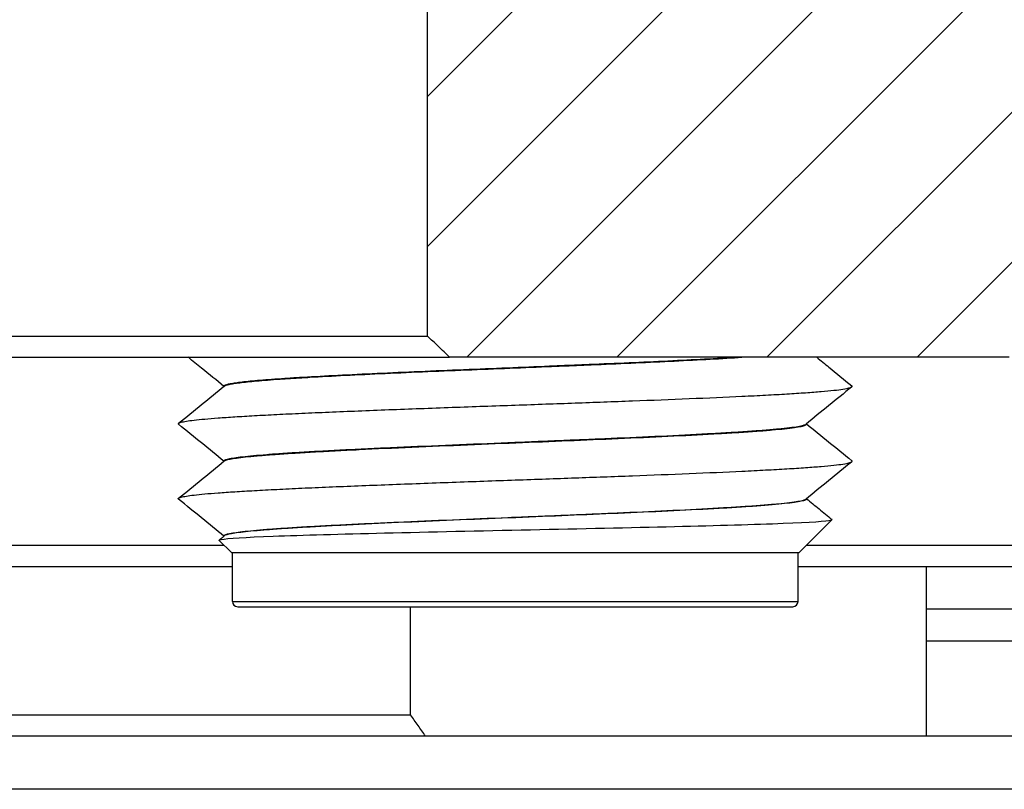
# Model space of a CAD drawing. Extents: x -1763 to 4575, y -3429 to 1051.
# Tile 122 of 193: x 3201 to 3210, y -2502 to -2495. Entities that reach past the tile are written whole.
import ezdxf

# ---------------------------------------------------------------- set-up
doc = ezdxf.new("R2010")
doc.units = 0
doc.linetypes.add('DASHED', pattern=[15, 7, -8])
doc.layers.get('0').update_dxf_attribs({"linetype": 'CONTINUOUS'})
doc.layers.add('1', color=7, linetype='CONTINUOUS')

# ---------------------------------------------------------------- blocks, each defined once
blk = doc.blocks.new('Z-STACK', base_point=(-660.9662, -2613.0821))
at = {"linetype": 'CONTINUOUS'}
h = blk.add_hatch(dxfattribs=at)
h.set_pattern_fill('USER', color=1, angle=-135, pattern_type=0)
h.set_pattern_definition([(-135, (0, 0), (0.70710678, -0.70710678), [])])
edge = h.paths.add_edge_path()
edge.add_line((3205.1625, -2494.4485), (3209.4962, -2494.4485))
edge.add_line((3209.4962, -2494.4485), (3209.7078, -2494.4485))
edge.add_line((3209.7078, -2494.4485), (3209.8342, -2494.4485))
edge.add_line((3209.8342, -2494.4485), (3210.3453, -2494.4485))
edge.add_line((3210.3453, -2494.4485), (3232.2022, -2494.4485))
edge.add_spline(control_points=[(3232.2022, -2494.4485), (3232.372, -2494.6151), (3232.7117, -2494.9485), (3233.0513, -2495.2818), (3233.2211, -2495.4485)], knot_values=[0, 0, 0, 0, 0.713839, 1.427679, 1.427679, 1.427679, 1.427679], degree=3, periodic=0)
edge.add_line((3233.2211, -2495.4485), (3233.2211, -2501.7685))
edge.add_line((3233.2211, -2501.7685), (3231.6925, -2501.7685))
edge.add_line((3231.6925, -2501.7685), (3231.3867, -2501.7685))
edge.add_spline(control_points=[(3231.3867, -2501.7685), (3231.3527, -2501.7352), (3231.2847, -2501.6685), (3231.2167, -2501.6018), (3231.1827, -2501.5685)], knot_values=[0, 0, 0, 0, 0.142814, 0.285629, 0.285629, 0.285629, 0.285629], degree=3, periodic=0)
edge.add_line((3231.1827, -2501.5685), (3231.1827, -2500.1685))
edge.add_line((3231.1827, -2500.1685), (3217.5707, -2500.1685))
edge.add_spline(control_points=[(3217.5707, -2500.1685), (3217.5364, -2500.1352), (3217.4679, -2500.0685), (3217.3994, -2500.0018), (3217.3651, -2499.9685)], knot_values=[0, 0, 0, 0, 0.143422, 0.286844, 0.286844, 0.286844, 0.286844], degree=3, periodic=0)
edge.add_line((3217.3651, -2499.9685), (3217.3651, -2498.1985))
edge.add_line((3217.3651, -2498.1985), (3215.8162, -2498.1985))
edge.add_line((3215.8162, -2498.1985), (3215.598, -2498.1985))
edge.add_spline(control_points=[(3215.598, -2498.1985), (3215.5576, -2498.1648), (3215.4766, -2498.0978), (3215.395, -2498.0315), (3215.3541, -2497.9985)], knot_values=[0, 0, 0, 0, 0.157716, 0.315429, 0.315429, 0.315429, 0.315429], degree=3, periodic=0)
edge.add_line((3215.3541, -2497.9985), (3215.3541, -2496.6985))
edge.add_line((3215.3541, -2496.6985), (3215.2289, -2496.6985))
edge.add_line((3215.2289, -2496.6985), (3215.1162, -2496.6985))
edge.add_line((3215.1162, -2496.6985), (3215.1047, -2496.6985))
edge.add_line((3215.1047, -2496.6985), (3214.2269, -2496.6985))
edge.add_line((3214.2269, -2496.6985), (3214.2269, -2495.1985))
edge.add_line((3214.2269, -2495.1985), (3211.8054, -2495.1985))
edge.add_line((3211.8054, -2495.1985), (3211.8054, -2496.6985))
edge.add_line((3211.8054, -2496.6985), (3210.9162, -2496.6985))
edge.add_line((3210.9162, -2496.6985), (3210.8035, -2496.6985))
edge.add_line((3210.8035, -2496.6985), (3210.6782, -2496.6985))
edge.add_line((3210.6782, -2496.6985), (3210.6782, -2497.9985))
edge.add_spline(control_points=[(3210.6782, -2497.9985), (3210.6373, -2498.0315), (3210.5558, -2498.0978), (3210.4747, -2498.1648), (3210.4343, -2498.1985)], knot_values=[0, 0, 0, 0, 0.157713, 0.315429, 0.315429, 0.315429, 0.315429], degree=3, periodic=0)
edge.add_line((3210.4343, -2498.1985), (3210.2162, -2498.1985))
edge.add_line((3210.2162, -2498.1985), (3210.1453, -2498.1985))
edge.add_line((3210.1453, -2498.1985), (3209.9162, -2498.1985))
edge.add_line((3209.9162, -2498.1985), (3208.3453, -2498.1985))
edge.add_line((3208.3453, -2498.1985), (3207.729, -2498.1985))
edge.add_line((3207.729, -2498.1985), (3207.0172, -2498.1985))
edge.add_line((3207.0172, -2498.1985), (3206.7575, -2498.1985))
edge.add_line((3206.7575, -2498.1985), (3206.3453, -2498.1985))
edge.add_line((3206.3453, -2498.1985), (3205.2172, -2498.1985))
edge.add_line((3205.2172, -2498.1985), (3205.1625, -2498.1985))
edge.add_spline(control_points=[(3205.1625, -2498.1985), (3205.1278, -2498.1652), (3205.0584, -2498.0985), (3204.989, -2498.0318), (3204.9543, -2497.9985)], knot_values=[0, 0, 0, 0, 0.144383, 0.288766, 0.288766, 0.288766, 0.288766], degree=3, periodic=0)
edge.add_line((3204.9543, -2497.9985), (3204.9543, -2494.6485))
edge.add_spline(control_points=[(3204.9543, -2494.6485), (3204.989, -2494.6152), (3205.0584, -2494.5485), (3205.1278, -2494.4818), (3205.1625, -2494.4485)], knot_values=[0, 0, 0, 0, 0.144383, 0.288766, 0.288766, 0.288766, 0.288766], degree=3, periodic=0)
at = {"color": 7, "linetype": 'CONTINUOUS'}
for p, q in [((3204.9543, -2497.9985), (3204.9543, -2494.6485)), ((3193.0911, -2497.9985), (3204.9543, -2497.9985)), ((3195.804, -2498.1985), (3201.4172, -2498.1985)), ((3201.4172, -2498.1985), (3203.2172, -2498.1985)), ((3203.2172, -2498.1985), (3203.5446, -2498.1985)), ((3203.5446, -2498.1985), (3203.6294, -2498.1985)), ((3203.6294, -2498.1985), (3203.7313, -2498.1985)), ((3203.7313, -2498.1985), (3204.5453, -2498.1985)), ((3204.5453, -2498.1985), (3205.1625, -2498.1985)), ((3205.2172, -2498.1985), (3205.1625, -2498.1985)), ((3206.3453, -2498.1985), (3205.2172, -2498.1985)), ((3206.7575, -2498.1985), (3206.3453, -2498.1985)), ((3207.0172, -2498.1985), (3206.7575, -2498.1985)), ((3207.729, -2498.1985), (3207.0172, -2498.1985)), ((3208.3453, -2498.1985), (3207.729, -2498.1985)), ((3209.9162, -2498.1985), (3208.3453, -2498.1985)), ((3210.1453, -2498.1985), (3209.9162, -2498.1985)), ((3210.2162, -2498.1985), (3210.1453, -2498.1985)), ((3210.4343, -2498.1985), (3210.2162, -2498.1985)), ((3203.0368, -2498.47), (3203.0368, -2498.4723)), ((3208.5257, -2498.8256), (3208.5257, -2498.8279)), ((3203.0368, -2499.1756), (3203.0368, -2499.1778)), ((3208.5257, -2499.5312), (3208.5257, -2499.5334)), ((3208.4563, -2500.0385), (3208.7659, -2499.7288)), ((3203.0368, -2499.8811), (3203.0368, -2499.8834)), ((3195.804, -2499.9685), (3203.0363, -2499.9685)), ((3203.1063, -2500.0385), (3202.9911, -2499.9234)), ((3208.5263, -2499.9685), (3217.3651, -2499.9685)), ((3203.1063, -2500.0385), (3203.1163, -2500.0385)), ((3203.1163, -2500.0385), (3208.4463, -2500.0385)), ((3203.1163, -2500.4985), (3203.1163, -2500.0385)), ((3208.4463, -2500.0385), (3208.4563, -2500.0385)), ((3208.4463, -2500.4985), (3208.4463, -2500.0385)), ((3196.004, -2500.1685), (3203.1163, -2500.1685)), ((3208.4463, -2500.1685), (3211.1591, -2500.1685)), ((3209.6544, -2500.1685), (3209.6544, -2501.7685)), ((3203.1663, -2500.5485), (3206.6756, -2500.5485)), ((3204.7951, -2501.5685), (3204.7951, -2500.5485)), ((3206.6756, -2500.5485), (3208.3963, -2500.5485)), ((3152.3113, -2501.5685), (3204.7951, -2501.5685)), ((3204.9367, -2501.7685), (3201.0068, -2501.7685)), ((3205.5083, -2501.7685), (3204.9367, -2501.7685)), ((3205.998, -2501.7685), (3205.5083, -2501.7685)), ((3209.6544, -2501.7685), (3205.998, -2501.7685)), ((3209.8948, -2501.7685), (3209.6544, -2501.7685)), ((3211.3007, -2501.7685), (3209.8948, -2501.7685))]:
    blk.add_line(p, q, dxfattribs=at)
at = {"color": 7, "linetype": 'DASHED'}
for p, q in [((3201.4172, -2498.1985), (3203.2172, -2498.1985)), ((3203.2172, -2498.1985), (3203.5446, -2498.1985)), ((3203.2172, -2498.1985), (3203.5446, -2498.1985)), ((3203.5446, -2498.1985), (3203.6294, -2498.1985)), ((3203.5446, -2498.1985), (3203.6294, -2498.1985)), ((3203.6294, -2498.1985), (3203.7313, -2498.1985)), ((3203.6294, -2498.1985), (3203.7313, -2498.1985)), ((3203.7313, -2498.1985), (3204.5453, -2498.1985)), ((3203.7313, -2498.1985), (3204.5453, -2498.1985)), ((3204.5453, -2498.1985), (3205.1625, -2498.1985)), ((3204.5453, -2498.1985), (3205.1625, -2498.1985)), ((3204.5453, -2498.1985), (3205.1625, -2498.1985)), ((3205.2172, -2498.1985), (3205.1625, -2498.1985)), ((3205.2172, -2498.1985), (3205.1625, -2498.1985)), ((3205.2172, -2498.1985), (3205.1625, -2498.1985)), ((3206.3453, -2498.1985), (3205.2172, -2498.1985)), ((3206.3453, -2498.1985), (3205.2172, -2498.1985)), ((3206.7575, -2498.1985), (3206.3453, -2498.1985)), ((3206.7575, -2498.1985), (3206.3453, -2498.1985)), ((3206.7575, -2498.1985), (3206.3453, -2498.1985)), ((3207.0172, -2498.1985), (3206.7575, -2498.1985)), ((3207.0172, -2498.1985), (3206.7575, -2498.1985)), ((3207.0172, -2498.1985), (3206.7575, -2498.1985)), ((3207.729, -2498.1985), (3207.0172, -2498.1985)), ((3207.729, -2498.1985), (3207.0172, -2498.1985)), ((3208.3453, -2498.1985), (3207.729, -2498.1985)), ((3208.3453, -2498.1985), (3207.729, -2498.1985)), ((3209.9162, -2498.1985), (3208.3453, -2498.1985)), ((3210.1453, -2498.1985), (3209.9162, -2498.1985)), ((3210.4343, -2498.1985), (3210.2162, -2498.1985)), ((3205.998, -2501.7685), (3204.9367, -2501.7685)), ((3209.6544, -2501.7685), (3205.998, -2501.7685))]:
    blk.add_line(p, q, dxfattribs=at)
at = {"color": 1, "linetype": 'CONTINUOUS'}
for p, q in [((3203.1163, -2500.4985), (3206.6927, -2500.4985)), ((3206.6927, -2500.4985), (3208.4463, -2500.4985))]:
    blk.add_line(p, q, dxfattribs=at)
at = {"color": 4, "linetype": 'CONTINUOUS'}
for p, q in [((3209.6544, -2500.5685), (3211.1591, -2500.5685)), ((3209.6544, -2500.8685), (3211.1591, -2500.8685))]:
    blk.add_line(p, q, dxfattribs=at)
at = {"color": 5, "linetype": 'DASHED'}
blk.add_line((3204.9367, -2501.7685), (3201.0068, -2501.7685), dxfattribs=at)
at = {"color": 5, "linetype": 'CONTINUOUS'}
blk.add_line((3231.1827, -2502.2685), (3148.3113, -2502.2685), dxfattribs=at)
at = {"color": 7, "linetype": 'CONTINUOUS'}
for centre, start, end in [((3203.1663, -2500.4985), 180, -90), ((3208.3963, -2500.4985), -90, 0)]:
    blk.add_arc(centre, 0.05, start, end, dxfattribs=at)
for points, knots in [([(3205.1625, -2498.1985), (3205.128, -2498.1653), (3205.0933, -2498.132), (3205.0584, -2498.0985), (3205.0236, -2498.065), (3204.9888, -2498.0317), (3204.9543, -2497.9985)], [0, 0, 0, 0, 0.144383, 0.144383, 0.144383, 0.2887661, 0.2887661, 0.2887661, 0.2887661]), ([(3203.0364, -2498.4726), (3202.9685, -2498.4172), (3202.898, -2498.3598), (3202.8248, -2498.3001), (3202.784, -2498.267), (3202.7424, -2498.2331), (3202.6999, -2498.1985)], [0.0050987, 0.0050987, 0.0050987, 0.0050987, 0.2779216, 0.2779216, 0.2779216, 0.4412665, 0.4412665, 0.4412665, 0.4412665]), ([(3203.0368, -2498.47), (3203.0368, -2498.469), (3203.0371, -2498.4681), (3203.0377, -2498.4671), (3203.0388, -2498.4654), (3203.0408, -2498.4638), (3203.0436, -2498.4621), (3203.0484, -2498.4593), (3203.0556, -2498.4566), (3203.065, -2498.4539), (3203.0696, -2498.4526), (3203.0747, -2498.4513), (3203.0803, -2498.45), (3203.0859, -2498.4487), (3203.0919, -2498.4474), (3203.0986, -2498.4461), (3203.112, -2498.4435), (3203.1277, -2498.4409), (3203.1458, -2498.4383), (3203.164, -2498.4356), (3203.1845, -2498.4329), (3203.2077, -2498.4302), (3203.2308, -2498.4274), (3203.2565, -2498.4247), (3203.2848, -2498.4219), (3203.3131, -2498.4191), (3203.344, -2498.4163), (3203.3776, -2498.4135), (3203.4111, -2498.4106), (3203.4473, -2498.4077), (3203.486, -2498.4049), (3203.5247, -2498.402), (3203.5661, -2498.3991), (3203.6099, -2498.3961), (3203.6537, -2498.3932), (3203.7001, -2498.3902), (3203.7488, -2498.3873), (3203.8461, -2498.3813), (3203.953, -2498.3754), (3204.0677, -2498.3693), (3204.1824, -2498.3633), (3204.3048, -2498.3573), (3204.4327, -2498.3513), (3204.5606, -2498.3453), (3204.6939, -2498.3393), (3204.8298, -2498.3334), (3204.9658, -2498.3274), (3205.1044, -2498.3216), (3205.243, -2498.3158), (3205.3817, -2498.31), (3205.5202, -2498.3043), (3205.6564, -2498.2987), (3205.7925, -2498.2932), (3205.9262, -2498.2877), (3206.0556, -2498.2824), (3206.1203, -2498.2797), (3206.184, -2498.2771), (3206.2464, -2498.2745), (3206.3087, -2498.2719), (3206.3698, -2498.2694), (3206.4322, -2498.2667), (3206.5564, -2498.2615), (3206.682, -2498.2561), (3206.8067, -2498.2506), (3206.9314, -2498.2451), (3207.0552, -2498.2395), (3207.1757, -2498.2338), (3207.2962, -2498.2281), (3207.4134, -2498.2222), (3207.5246, -2498.2163), (3207.6358, -2498.2104), (3207.7411, -2498.2045), (3207.838, -2498.1985)], [0, 0, 0, 0, 0.003082, 0.003082, 0.003082, 0.010914, 0.010914, 0.010914, 0.03388, 0.03388, 0.03388, 0.049642, 0.049642, 0.049642, 0.068397, 0.068397, 0.068397, 0.116242, 0.116242, 0.116242, 0.17865, 0.17865, 0.17865, 0.256234, 0.256234, 0.256234, 0.34936, 0.34936, 0.34936, 0.458126, 0.458126, 0.458126, 0.582335, 0.582335, 0.582335, 0.721475, 0.721475, 0.721475, 1.040939, 1.040939, 1.040939, 1.406385, 1.406385, 1.406385, 1.803891, 1.803891, 1.803891, 2.217482, 2.217482, 2.217482, 2.631168, 2.631168, 2.631168, 3.030773, 3.030773, 3.030773, 3.221682, 3.221682, 3.221682, 3.407618, 3.407618, 3.407618, 3.782488, 3.782488, 3.782488, 4.151914, 4.151914, 4.151914, 4.501215, 4.501215, 4.501215, 4.815149, 4.815149, 4.815149, 4.815149]), ([(3203.0403, -2498.4695), (3203.0469, -2498.4641), (3203.0628, -2498.4588), (3203.0866, -2498.4537), (3203.0984, -2498.4511), (3203.1125, -2498.4485), (3203.129, -2498.4459), (3203.1455, -2498.4433), (3203.1644, -2498.4406), (3203.1858, -2498.4379), (3203.2072, -2498.4352), (3203.2312, -2498.4325), (3203.2576, -2498.4297), (3203.2841, -2498.427), (3203.3132, -2498.4242), (3203.3448, -2498.4214), (3203.3765, -2498.4186), (3203.4108, -2498.4157), (3203.4476, -2498.4129), (3203.4844, -2498.41), (3203.5239, -2498.4071), (3203.5658, -2498.4042), (3203.6078, -2498.4013), (3203.6522, -2498.3984), (3203.6991, -2498.3954), (3203.7459, -2498.3925), (3203.7952, -2498.3895), (3203.8467, -2498.3866), (3203.9497, -2498.3806), (3204.0616, -2498.3746), (3204.1805, -2498.3686), (3204.2995, -2498.3626), (3204.4255, -2498.3566), (3204.556, -2498.3507), (3204.6865, -2498.3447), (3204.8215, -2498.3388), (3204.9584, -2498.3329), (3205.0952, -2498.327), (3205.2338, -2498.3212), (3205.3717, -2498.3155), (3205.5095, -2498.3098), (3205.6465, -2498.3042), (3205.7805, -2498.2987), (3205.9144, -2498.2933), (3206.0454, -2498.2879), (3206.1716, -2498.2827), (3206.2349, -2498.2801), (3206.2962, -2498.2775), (3206.3577, -2498.2749), (3206.4193, -2498.2724), (3206.4813, -2498.2697), (3206.5435, -2498.2671), (3206.6678, -2498.2618), (3206.7929, -2498.2564), (3206.9164, -2498.2508), (3207.0398, -2498.2453), (3207.1618, -2498.2396), (3207.2797, -2498.2339), (3207.3975, -2498.2281), (3207.5113, -2498.2222), (3207.6185, -2498.2163), (3207.7258, -2498.2104), (3207.8263, -2498.2045), (3207.9181, -2498.1985)], [0, 0, 0, 0, 0.049377, 0.049377, 0.049377, 0.092552, 0.092552, 0.092552, 0.149932, 0.149932, 0.149932, 0.222197, 0.222197, 0.222197, 0.309791, 0.309791, 0.309791, 0.412904, 0.412904, 0.412904, 0.531439, 0.531439, 0.531439, 0.664998, 0.664998, 0.664998, 0.812872, 0.812872, 0.812872, 1.14721, 1.14721, 1.14721, 1.523076, 1.523076, 1.523076, 1.925849, 1.925849, 1.925849, 2.339518, 2.339518, 2.339518, 2.748661, 2.748661, 2.748661, 3.1401, 3.1401, 3.1401, 3.326359, 3.326359, 3.326359, 3.512322, 3.512322, 3.512322, 3.885556, 3.885556, 3.885556, 4.249263, 4.249263, 4.249263, 4.588595, 4.588595, 4.588595, 4.888663, 4.888663, 4.888663, 4.888663]), ([(3208.6227, -2498.1985), (3208.6603, -2498.2291), (3208.6986, -2498.2603), (3208.7378, -2498.2922), (3208.8071, -2498.3486), (3208.8789, -2498.4071), (3208.9533, -2498.4677)], [0.1321713, 0.1321713, 0.1321713, 0.1321713, 0.2779218, 0.2779218, 0.2779218, 0.5558437, 0.5558437, 0.5558437, 0.5558437]), ([(3202.6093, -2498.8205), (3202.6836, -2498.7599), (3202.7554, -2498.7014), (3202.8248, -2498.645), (3202.8993, -2498.5842), (3202.9711, -2498.5258), (3203.0403, -2498.4695)], [0, 0, 0, 0, 0.2779218, 0.2779218, 0.2779218, 0.5558437, 0.5558437, 0.5558437, 0.5558437]), ([(3202.6093, -2498.8205), (3202.6134, -2498.8171), (3202.6219, -2498.8137), (3202.6342, -2498.8104), (3202.6404, -2498.8088), (3202.6475, -2498.8071), (3202.6555, -2498.8055), (3202.6635, -2498.8039), (3202.6724, -2498.8023), (3202.6824, -2498.8007), (3202.7024, -2498.7974), (3202.7267, -2498.7941), (3202.7554, -2498.7908), (3202.7842, -2498.7874), (3202.8175, -2498.784), (3202.8555, -2498.7805), (3202.8935, -2498.7771), (3202.9361, -2498.7736), (3202.9836, -2498.77), (3203.031, -2498.7665), (3203.0832, -2498.7629), (3203.14, -2498.7593), (3203.1969, -2498.7556), (3203.2585, -2498.752), (3203.3245, -2498.7483), (3203.3905, -2498.7446), (3203.4609, -2498.7409), (3203.5355, -2498.7372), (3203.6101, -2498.7334), (3203.6887, -2498.7297), (3203.7709, -2498.7259), (3203.8531, -2498.7222), (3203.9389, -2498.7184), (3204.0277, -2498.7146), (3204.2051, -2498.7071), (3204.3945, -2498.6996), (3204.5897, -2498.6921), (3204.7849, -2498.6847), (3204.9859, -2498.6773), (3205.1865, -2498.6701), (3205.3872, -2498.6629), (3205.5875, -2498.6558), (3205.7822, -2498.6489), (3205.8795, -2498.6455), (3205.9755, -2498.6421), (3206.0696, -2498.6387), (3206.1636, -2498.6354), (3206.2558, -2498.6321), (3206.3457, -2498.6289), (3206.524, -2498.6225), (3206.7053, -2498.6158), (3206.8863, -2498.609), (3207.0672, -2498.6022), (3207.2474, -2498.5952), (3207.4212, -2498.588), (3207.595, -2498.5808), (3207.7625, -2498.5735), (3207.9177, -2498.5661), (3207.9954, -2498.5623), (3208.0699, -2498.5586), (3208.1408, -2498.5549), (3208.2117, -2498.5511), (3208.2789, -2498.5474), (3208.3418, -2498.5436), (3208.4047, -2498.5398), (3208.4634, -2498.5361), (3208.5173, -2498.5323), (3208.5713, -2498.5285), (3208.6205, -2498.5248), (3208.6648, -2498.521), (3208.7091, -2498.5173), (3208.7483, -2498.5136), (3208.7825, -2498.5099), (3208.8166, -2498.5062), (3208.8456, -2498.5025), (3208.8696, -2498.4989), (3208.8935, -2498.4952), (3208.9123, -2498.4916), (3208.9262, -2498.488), (3208.94, -2498.4844), (3208.949, -2498.4809), (3208.9533, -2498.4774)], [0, 0, 0, 0, 0.027092, 0.027092, 0.027092, 0.04895, 0.04895, 0.04895, 0.076308, 0.076308, 0.076308, 0.150007, 0.150007, 0.150007, 0.250559, 0.250559, 0.250559, 0.379073, 0.379073, 0.379073, 0.535928, 0.535928, 0.535928, 0.720682, 0.720682, 0.720682, 0.932008, 0.932008, 0.932008, 1.167693, 1.167693, 1.167693, 1.424693, 1.424693, 1.424693, 1.987134, 1.987134, 1.987134, 2.584417, 2.584417, 2.584417, 3.180439, 3.180439, 3.180439, 3.468002, 3.468002, 3.468002, 3.744344, 3.744344, 3.744344, 4.285305, 4.285305, 4.285305, 4.820604, 4.820604, 4.820604, 5.317601, 5.317601, 5.317601, 5.540965, 5.540965, 5.540965, 5.742259, 5.742259, 5.742259, 5.918151, 5.918151, 5.918151, 6.066055, 6.066055, 6.066055, 6.184269, 6.184269, 6.184269, 6.272058, 6.272058, 6.272058, 6.329717, 6.329717, 6.329717, 6.359034, 6.359034, 6.359034, 6.359034]), ([(3208.9533, -2498.4774), (3208.8789, -2498.538), (3208.8071, -2498.5964), (3208.7378, -2498.6529), (3208.6632, -2498.7136), (3208.5914, -2498.7721), (3208.5223, -2498.8284)], [0, 0, 0, 0, 0.2779216, 0.2779216, 0.2779216, 0.5558432, 0.5558432, 0.5558432, 0.5558432]), ([(3208.9533, -2498.4774), (3208.9543, -2498.4766), (3208.955, -2498.4758), (3208.9555, -2498.475), (3208.956, -2498.4741), (3208.9563, -2498.4733), (3208.9563, -2498.4725), (3208.9563, -2498.4717), (3208.956, -2498.4709), (3208.9555, -2498.4701), (3208.955, -2498.4693), (3208.9542, -2498.4685), (3208.9533, -2498.4677)], [0, 0, 0, 0, 0.00336015, 0.00336015, 0.00336015, 0.00594839, 0.00594839, 0.00594839, 0.00852916, 0.00852916, 0.00852916, 0.01183277, 0.01183277, 0.01183277, 0.01183277]), ([(3202.6093, -2498.8302), (3202.6082, -2498.8294), (3202.6075, -2498.8286), (3202.607, -2498.8277), (3202.6065, -2498.8269), (3202.6063, -2498.8261), (3202.6063, -2498.8253), (3202.6063, -2498.8245), (3202.6065, -2498.8237), (3202.607, -2498.8229), (3202.6075, -2498.8221), (3202.6083, -2498.8213), (3202.6093, -2498.8205)], [0, 0, 0, 0, 0.00336015, 0.00336015, 0.00336015, 0.00594839, 0.00594839, 0.00594839, 0.00852916, 0.00852916, 0.00852916, 0.01183277, 0.01183277, 0.01183277, 0.01183277]), ([(3203.0364, -2499.1781), (3202.9685, -2499.1227), (3202.898, -2499.0653), (3202.8248, -2499.0057), (3202.7554, -2498.9492), (3202.6836, -2498.8908), (3202.6093, -2498.8302)], [0.0050987, 0.0050987, 0.0050987, 0.0050987, 0.2779216, 0.2779216, 0.2779216, 0.5558432, 0.5558432, 0.5558432, 0.5558432]), ([(3203.0368, -2499.1756), (3203.0368, -2499.1741), (3203.0375, -2499.1726), (3203.039, -2499.1711), (3203.0409, -2499.1691), (3203.0442, -2499.1671), (3203.0486, -2499.1651), (3203.0562, -2499.1618), (3203.0673, -2499.1585), (3203.0814, -2499.1553), (3203.0957, -2499.152), (3203.1135, -2499.1487), (3203.1353, -2499.1454), (3203.1571, -2499.142), (3203.1827, -2499.1386), (3203.2125, -2499.1352), (3203.2423, -2499.1317), (3203.2762, -2499.1282), (3203.3143, -2499.1246), (3203.3524, -2499.1211), (3203.3946, -2499.1175), (3203.4411, -2499.1138), (3203.4876, -2499.1102), (3203.5383, -2499.1065), (3203.593, -2499.1028), (3203.6477, -2499.0991), (3203.7065, -2499.0954), (3203.769, -2499.0916), (3203.8316, -2499.0878), (3203.8979, -2499.0841), (3203.9675, -2499.0803), (3204.0371, -2499.0765), (3204.1101, -2499.0726), (3204.1859, -2499.0688), (3204.2617, -2499.065), (3204.3403, -2499.0612), (3204.4212, -2499.0574), (3204.502, -2499.0536), (3204.585, -2499.0498), (3204.6695, -2499.046), (3204.8386, -2499.0384), (3205.0137, -2499.0309), (3205.1893, -2499.0236), (3205.3649, -2499.0162), (3205.5409, -2499.009), (3205.7126, -2499.002), (3205.7984, -2498.9985), (3205.8831, -2498.995), (3205.9663, -2498.9916), (3206.0495, -2498.9882), (3206.1311, -2498.9848), (3206.2108, -2498.9815), (3206.2904, -2498.9782), (3206.3675, -2498.975), (3206.4466, -2498.9717), (3206.5254, -2498.9684), (3206.6047, -2498.965), (3206.6839, -2498.9615), (3206.8424, -2498.9547), (3207.0007, -2498.9476), (3207.1539, -2498.9404), (3207.3071, -2498.9331), (3207.4552, -2498.9257), (3207.5928, -2498.9182), (3207.6617, -2498.9145), (3207.7279, -2498.9107), (3207.791, -2498.9069), (3207.8541, -2498.9031), (3207.914, -2498.8993), (3207.9701, -2498.8955), (3208.0263, -2498.8917), (3208.0787, -2498.8879), (3208.1271, -2498.8841), (3208.1754, -2498.8803), (3208.2196, -2498.8765), (3208.2594, -2498.8727), (3208.2993, -2498.8689), (3208.3347, -2498.8651), (3208.3655, -2498.8613), (3208.3964, -2498.8576), (3208.4228, -2498.8539), (3208.4446, -2498.8502), (3208.4664, -2498.8465), (3208.4837, -2498.8428), (3208.4965, -2498.8392), (3208.5094, -2498.8356), (3208.5179, -2498.832), (3208.5223, -2498.8284)], [0, 0, 0, 0, 0.005092, 0.005092, 0.005092, 0.016519, 0.016519, 0.016519, 0.050837, 0.050837, 0.050837, 0.105621, 0.105621, 0.105621, 0.183508, 0.183508, 0.183508, 0.285798, 0.285798, 0.285798, 0.413129, 0.413129, 0.413129, 0.565418, 0.565418, 0.565418, 0.741796, 0.741796, 0.741796, 0.940578, 0.940578, 0.940578, 1.159301, 1.159301, 1.159301, 1.394811, 1.394811, 1.394811, 1.643422, 1.643422, 1.643422, 2.163667, 2.163667, 2.163667, 2.687408, 2.687408, 2.687408, 2.941358, 2.941358, 2.941358, 3.186014, 3.186014, 3.186014, 3.422098, 3.422098, 3.422098, 3.659615, 3.659615, 3.659615, 4.130037, 4.130037, 4.130037, 4.569559, 4.569559, 4.569559, 4.768052, 4.768052, 4.768052, 4.947524, 4.947524, 4.947524, 5.104896, 5.104896, 5.104896, 5.23775, 5.23775, 5.23775, 5.344463, 5.344463, 5.344463, 5.424287, 5.424287, 5.424287, 5.477434, 5.477434, 5.477434, 5.505501, 5.505501, 5.505501, 5.505501]), ([(3203.0403, -2499.175), (3203.0445, -2499.1716), (3203.0524, -2499.1682), (3203.0638, -2499.1649), (3203.0695, -2499.1632), (3203.076, -2499.1616), (3203.0833, -2499.1599), (3203.0906, -2499.1583), (3203.0988, -2499.1567), (3203.1079, -2499.155), (3203.1262, -2499.1517), (3203.1482, -2499.1484), (3203.1743, -2499.145), (3203.2003, -2499.1415), (3203.2304, -2499.1381), (3203.2646, -2499.1346), (3203.2989, -2499.1311), (3203.3373, -2499.1275), (3203.38, -2499.1239), (3203.4226, -2499.1203), (3203.4695, -2499.1166), (3203.5204, -2499.113), (3203.5714, -2499.1093), (3203.6265, -2499.1056), (3203.6855, -2499.1018), (3203.7445, -2499.0981), (3203.8074, -2499.0943), (3203.8739, -2499.0905), (3203.9404, -2499.0868), (3204.0104, -2499.083), (3204.0835, -2499.0792), (3204.1566, -2499.0754), (3204.2327, -2499.0715), (3204.3114, -2499.0677), (3204.4687, -2499.0601), (3204.636, -2499.0525), (3204.8078, -2499.045), (3204.9797, -2499.0374), (3205.1561, -2499.03), (3205.3316, -2499.0227), (3205.5071, -2499.0155), (3205.6815, -2499.0083), (3205.8505, -2499.0014), (3206.0196, -2498.9945), (3206.1828, -2498.9878), (3206.338, -2498.9813), (3206.4945, -2498.9748), (3206.6538, -2498.968), (3206.8118, -2498.961), (3206.9697, -2498.9541), (3207.1263, -2498.9469), (3207.2763, -2498.9396), (3207.4263, -2498.9323), (3207.5698, -2498.9248), (3207.7015, -2498.9172), (3207.7674, -2498.9135), (3207.8304, -2498.9097), (3207.8898, -2498.9059), (3207.9493, -2498.9021), (3208.0053, -2498.8983), (3208.0573, -2498.8944), (3208.1094, -2498.8906), (3208.1575, -2498.8868), (3208.2013, -2498.883), (3208.2451, -2498.8792), (3208.2847, -2498.8754), (3208.3197, -2498.8717), (3208.3547, -2498.8679), (3208.3853, -2498.8641), (3208.4113, -2498.8604), (3208.4373, -2498.8567), (3208.4588, -2498.853), (3208.4758, -2498.8493), (3208.4924, -2498.8457), (3208.5047, -2498.8422), (3208.513, -2498.8387), (3208.5179, -2498.8366), (3208.5213, -2498.8346), (3208.5234, -2498.8325), (3208.525, -2498.8309), (3208.5257, -2498.8294), (3208.5257, -2498.8279)], [0, 0, 0, 0, 0.025816, 0.025816, 0.025816, 0.045952, 0.045952, 0.045952, 0.071023, 0.071023, 0.071023, 0.138132, 0.138132, 0.138132, 0.229125, 0.229125, 0.229125, 0.344939, 0.344939, 0.344939, 0.48583, 0.48583, 0.48583, 0.651295, 0.651295, 0.651295, 0.840024, 0.840024, 0.840024, 1.049904, 1.049904, 1.049904, 1.278085, 1.278085, 1.278085, 1.775066, 1.775066, 1.775066, 2.299268, 2.299268, 2.299268, 2.818625, 2.818625, 2.818625, 3.306574, 3.306574, 3.306574, 3.78079, 3.78079, 3.78079, 4.245796, 4.245796, 4.245796, 4.671597, 4.671597, 4.671597, 4.860234, 4.860234, 4.860234, 5.028134, 5.028134, 5.028134, 5.172558, 5.172558, 5.172558, 5.2915, 5.2915, 5.2915, 5.3838, 5.3838, 5.3838, 5.449213, 5.449213, 5.449213, 5.48798, 5.48798, 5.48798, 5.500168, 5.500168, 5.500168, 5.505491, 5.505491, 5.505491, 5.505491]), ([(3208.5261, -2498.8253), (3208.594, -2498.8807), (3208.6646, -2498.9381), (3208.7378, -2498.9977), (3208.8071, -2499.0542), (3208.8789, -2499.1127), (3208.9533, -2499.1732)], [0.0051005, 0.0051005, 0.0051005, 0.0051005, 0.2779218, 0.2779218, 0.2779218, 0.5558437, 0.5558437, 0.5558437, 0.5558437]), ([(3202.6093, -2499.526), (3202.6836, -2499.4654), (3202.7554, -2499.407), (3202.8248, -2499.3505), (3202.8993, -2499.2898), (3202.9711, -2499.2313), (3203.0403, -2499.175)], [0, 0, 0, 0, 0.2779218, 0.2779218, 0.2779218, 0.5558437, 0.5558437, 0.5558437, 0.5558437]), ([(3202.6093, -2499.526), (3202.6134, -2499.5226), (3202.6219, -2499.5193), (3202.6342, -2499.516), (3202.6404, -2499.5143), (3202.6475, -2499.5127), (3202.6555, -2499.5111), (3202.6635, -2499.5095), (3202.6724, -2499.5079), (3202.6824, -2499.5062), (3202.7024, -2499.503), (3202.7267, -2499.4997), (3202.7554, -2499.4963), (3202.7842, -2499.493), (3202.8175, -2499.4896), (3202.8555, -2499.4861), (3202.8935, -2499.4826), (3202.9361, -2499.4791), (3202.9836, -2499.4756), (3203.031, -2499.472), (3203.0832, -2499.4684), (3203.14, -2499.4648), (3203.1969, -2499.4612), (3203.2585, -2499.4575), (3203.3245, -2499.4539), (3203.3905, -2499.4502), (3203.4609, -2499.4465), (3203.5355, -2499.4427), (3203.6101, -2499.439), (3203.6887, -2499.4353), (3203.7709, -2499.4315), (3203.8531, -2499.4277), (3203.9389, -2499.424), (3204.0277, -2499.4202), (3204.2051, -2499.4127), (3204.3945, -2499.4051), (3204.5897, -2499.3977), (3204.7849, -2499.3902), (3204.9859, -2499.3829), (3205.1865, -2499.3757), (3205.3872, -2499.3684), (3205.5875, -2499.3613), (3205.7822, -2499.3545), (3205.8795, -2499.351), (3205.9755, -2499.3476), (3206.0696, -2499.3443), (3206.1636, -2499.3409), (3206.2558, -2499.3377), (3206.3457, -2499.3344), (3206.524, -2499.328), (3206.7053, -2499.3214), (3206.8863, -2499.3146), (3207.0672, -2499.3078), (3207.2474, -2499.3007), (3207.4212, -2499.2935), (3207.595, -2499.2864), (3207.7625, -2499.279), (3207.9177, -2499.2716), (3207.9954, -2499.2679), (3208.0699, -2499.2642), (3208.1408, -2499.2604), (3208.2117, -2499.2567), (3208.2789, -2499.2529), (3208.3418, -2499.2491), (3208.4047, -2499.2454), (3208.4634, -2499.2416), (3208.5173, -2499.2379), (3208.5713, -2499.2341), (3208.6205, -2499.2303), (3208.6648, -2499.2266), (3208.7091, -2499.2229), (3208.7483, -2499.2191), (3208.7825, -2499.2154), (3208.8166, -2499.2117), (3208.8456, -2499.2081), (3208.8696, -2499.2044), (3208.8935, -2499.2008), (3208.9123, -2499.1972), (3208.9262, -2499.1936), (3208.94, -2499.19), (3208.949, -2499.1865), (3208.9533, -2499.183)], [0, 0, 0, 0, 0.027092, 0.027092, 0.027092, 0.04895, 0.04895, 0.04895, 0.076308, 0.076308, 0.076308, 0.150007, 0.150007, 0.150007, 0.250559, 0.250559, 0.250559, 0.379073, 0.379073, 0.379073, 0.535928, 0.535928, 0.535928, 0.720682, 0.720682, 0.720682, 0.932008, 0.932008, 0.932008, 1.167693, 1.167693, 1.167693, 1.424693, 1.424693, 1.424693, 1.987134, 1.987134, 1.987134, 2.584417, 2.584417, 2.584417, 3.180439, 3.180439, 3.180439, 3.468002, 3.468002, 3.468002, 3.744344, 3.744344, 3.744344, 4.285305, 4.285305, 4.285305, 4.820604, 4.820604, 4.820604, 5.317601, 5.317601, 5.317601, 5.540965, 5.540965, 5.540965, 5.742259, 5.742259, 5.742259, 5.918151, 5.918151, 5.918151, 6.066055, 6.066055, 6.066055, 6.184269, 6.184269, 6.184269, 6.272058, 6.272058, 6.272058, 6.329717, 6.329717, 6.329717, 6.359034, 6.359034, 6.359034, 6.359034]), ([(3208.9533, -2499.183), (3208.879, -2499.2435), (3208.8072, -2499.3019), (3208.7378, -2499.3585), (3208.6632, -2499.4192), (3208.5914, -2499.4777), (3208.5223, -2499.534)], [0, 0, 0, 0, 0.2779216, 0.2779216, 0.2779216, 0.5558432, 0.5558432, 0.5558432, 0.5558432]), ([(3208.9533, -2499.183), (3208.9543, -2499.1822), (3208.955, -2499.1813), (3208.9555, -2499.1805), (3208.956, -2499.1797), (3208.9563, -2499.1789), (3208.9563, -2499.1781), (3208.9563, -2499.1773), (3208.956, -2499.1765), (3208.9555, -2499.1756), (3208.955, -2499.1748), (3208.9542, -2499.174), (3208.9533, -2499.1732)], [0, 0, 0, 0, 0.00336015, 0.00336015, 0.00336015, 0.00594839, 0.00594839, 0.00594839, 0.00852916, 0.00852916, 0.00852916, 0.01183277, 0.01183277, 0.01183277, 0.01183277]), ([(3202.6093, -2499.5358), (3202.6082, -2499.5349), (3202.6075, -2499.5341), (3202.607, -2499.5333), (3202.6065, -2499.5325), (3202.6063, -2499.5317), (3202.6063, -2499.5309), (3202.6063, -2499.53), (3202.6065, -2499.5292), (3202.607, -2499.5284), (3202.6075, -2499.5276), (3202.6083, -2499.5268), (3202.6093, -2499.526)], [0, 0, 0, 0, 0.00336015, 0.00336015, 0.00336015, 0.00594839, 0.00594839, 0.00594839, 0.00852916, 0.00852916, 0.00852916, 0.01183277, 0.01183277, 0.01183277, 0.01183277]), ([(3203.0364, -2499.8837), (3202.9685, -2499.8283), (3202.898, -2499.7709), (3202.8248, -2499.7113), (3202.7554, -2499.6548), (3202.6836, -2499.5963), (3202.6093, -2499.5358)], [0.0050987, 0.0050987, 0.0050987, 0.0050987, 0.2779216, 0.2779216, 0.2779216, 0.5558432, 0.5558432, 0.5558432, 0.5558432]), ([(3203.0368, -2499.8811), (3203.0368, -2499.8796), (3203.0375, -2499.8781), (3203.039, -2499.8767), (3203.0409, -2499.8747), (3203.0442, -2499.8727), (3203.0486, -2499.8707), (3203.0562, -2499.8674), (3203.0673, -2499.8641), (3203.0814, -2499.8608), (3203.0957, -2499.8576), (3203.1135, -2499.8543), (3203.1353, -2499.8509), (3203.1571, -2499.8476), (3203.1827, -2499.8442), (3203.2125, -2499.8407), (3203.2423, -2499.8373), (3203.2762, -2499.8337), (3203.3143, -2499.8302), (3203.3524, -2499.8266), (3203.3946, -2499.823), (3203.4411, -2499.8194), (3203.4876, -2499.8158), (3203.5383, -2499.8121), (3203.593, -2499.8084), (3203.6477, -2499.8047), (3203.7065, -2499.8009), (3203.769, -2499.7972), (3203.8316, -2499.7934), (3203.8979, -2499.7896), (3203.9675, -2499.7858), (3204.0371, -2499.782), (3204.1101, -2499.7782), (3204.1859, -2499.7744), (3204.2617, -2499.7706), (3204.3403, -2499.7668), (3204.4212, -2499.763), (3204.502, -2499.7591), (3204.585, -2499.7553), (3204.6695, -2499.7516), (3204.8386, -2499.744), (3205.0137, -2499.7365), (3205.1893, -2499.7291), (3205.3649, -2499.7218), (3205.5409, -2499.7146), (3205.7126, -2499.7075), (3205.7984, -2499.704), (3205.8831, -2499.7006), (3205.9663, -2499.6972), (3206.0495, -2499.6937), (3206.1311, -2499.6904), (3206.2108, -2499.6871), (3206.2904, -2499.6838), (3206.3675, -2499.6806), (3206.4466, -2499.6772), (3206.5254, -2499.6739), (3206.6047, -2499.6705), (3206.6839, -2499.6671), (3206.8424, -2499.6602), (3207.0007, -2499.6532), (3207.1539, -2499.6459), (3207.3071, -2499.6387), (3207.4552, -2499.6313), (3207.5928, -2499.6238), (3207.6617, -2499.62), (3207.7279, -2499.6163), (3207.791, -2499.6125), (3207.8541, -2499.6087), (3207.914, -2499.6049), (3207.9701, -2499.6011), (3208.0263, -2499.5973), (3208.0787, -2499.5934), (3208.1271, -2499.5896), (3208.1754, -2499.5858), (3208.2196, -2499.582), (3208.2594, -2499.5782), (3208.2993, -2499.5744), (3208.3347, -2499.5706), (3208.3655, -2499.5669), (3208.3964, -2499.5631), (3208.4228, -2499.5594), (3208.4446, -2499.5557), (3208.4664, -2499.552), (3208.4837, -2499.5484), (3208.4965, -2499.5447), (3208.5094, -2499.5411), (3208.5179, -2499.5375), (3208.5223, -2499.534)], [0, 0, 0, 0, 0.005092, 0.005092, 0.005092, 0.016519, 0.016519, 0.016519, 0.050837, 0.050837, 0.050837, 0.105621, 0.105621, 0.105621, 0.183508, 0.183508, 0.183508, 0.285798, 0.285798, 0.285798, 0.413129, 0.413129, 0.413129, 0.565418, 0.565418, 0.565418, 0.741796, 0.741796, 0.741796, 0.940578, 0.940578, 0.940578, 1.159301, 1.159301, 1.159301, 1.394811, 1.394811, 1.394811, 1.643422, 1.643422, 1.643422, 2.163667, 2.163667, 2.163667, 2.687408, 2.687408, 2.687408, 2.941358, 2.941358, 2.941358, 3.186014, 3.186014, 3.186014, 3.422098, 3.422098, 3.422098, 3.659615, 3.659615, 3.659615, 4.130037, 4.130037, 4.130037, 4.569559, 4.569559, 4.569559, 4.768052, 4.768052, 4.768052, 4.947524, 4.947524, 4.947524, 5.104896, 5.104896, 5.104896, 5.23775, 5.23775, 5.23775, 5.344463, 5.344463, 5.344463, 5.424287, 5.424287, 5.424287, 5.477434, 5.477434, 5.477434, 5.505501, 5.505501, 5.505501, 5.505501]), ([(3208.5257, -2499.5334), (3208.5257, -2499.535), (3208.525, -2499.5365), (3208.5234, -2499.5381), (3208.5213, -2499.5401), (3208.5179, -2499.5422), (3208.513, -2499.5443), (3208.5047, -2499.5478), (3208.4924, -2499.5513), (3208.4758, -2499.5549), (3208.4588, -2499.5585), (3208.4373, -2499.5622), (3208.4113, -2499.566), (3208.3853, -2499.5697), (3208.3547, -2499.5734), (3208.3197, -2499.5772), (3208.2847, -2499.581), (3208.2451, -2499.5848), (3208.2013, -2499.5886), (3208.1575, -2499.5924), (3208.1094, -2499.5962), (3208.0573, -2499.6), (3208.0053, -2499.6038), (3207.9493, -2499.6076), (3207.8898, -2499.6114), (3207.8304, -2499.6152), (3207.7674, -2499.619), (3207.7015, -2499.6228), (3207.5698, -2499.6303), (3207.4263, -2499.6378), (3207.2763, -2499.6451), (3207.1263, -2499.6524), (3206.9697, -2499.6596), (3206.8118, -2499.6666), (3206.6538, -2499.6736), (3206.4945, -2499.6803), (3206.338, -2499.6869), (3206.1828, -2499.6934), (3206.0196, -2499.7001), (3205.8505, -2499.707), (3205.6815, -2499.7139), (3205.5071, -2499.721), (3205.3316, -2499.7283), (3205.1561, -2499.7356), (3204.9797, -2499.743), (3204.8078, -2499.7505), (3204.636, -2499.758), (3204.4687, -2499.7657), (3204.3114, -2499.7733), (3204.2327, -2499.7771), (3204.1566, -2499.7809), (3204.0835, -2499.7847), (3204.0104, -2499.7885), (3203.9404, -2499.7923), (3203.8739, -2499.7961), (3203.8074, -2499.7999), (3203.7445, -2499.8037), (3203.6855, -2499.8074), (3203.6265, -2499.8111), (3203.5714, -2499.8148), (3203.5204, -2499.8185), (3203.4695, -2499.8222), (3203.4226, -2499.8258), (3203.38, -2499.8294), (3203.3373, -2499.833), (3203.2989, -2499.8366), (3203.2646, -2499.8401), (3203.2304, -2499.8436), (3203.2003, -2499.8471), (3203.1743, -2499.8505), (3203.1482, -2499.8539), (3203.1262, -2499.8573), (3203.1079, -2499.8606), (3203.0988, -2499.8622), (3203.0906, -2499.8639), (3203.0833, -2499.8655), (3203.076, -2499.8671), (3203.0695, -2499.8688), (3203.0638, -2499.8704), (3203.0524, -2499.8738), (3203.0445, -2499.8771), (3203.0403, -2499.8806)], [0, 0, 0, 0, 0.005323, 0.005323, 0.005323, 0.017511, 0.017511, 0.017511, 0.056278, 0.056278, 0.056278, 0.12169, 0.12169, 0.12169, 0.213991, 0.213991, 0.213991, 0.332933, 0.332933, 0.332933, 0.477356, 0.477356, 0.477356, 0.645257, 0.645257, 0.645257, 0.833894, 0.833894, 0.833894, 1.259695, 1.259695, 1.259695, 1.724701, 1.724701, 1.724701, 2.198916, 2.198916, 2.198916, 2.686865, 2.686865, 2.686865, 3.206223, 3.206223, 3.206223, 3.730425, 3.730425, 3.730425, 4.227406, 4.227406, 4.227406, 4.455587, 4.455587, 4.455587, 4.665466, 4.665466, 4.665466, 4.854196, 4.854196, 4.854196, 5.019661, 5.019661, 5.019661, 5.160552, 5.160552, 5.160552, 5.276366, 5.276366, 5.276366, 5.367359, 5.367359, 5.367359, 5.434468, 5.434468, 5.434468, 5.459538, 5.459538, 5.459538, 5.479675, 5.479675, 5.479675, 5.505491, 5.505491, 5.505491, 5.505491]), ([(3208.5261, -2499.5309), (3208.5648, -2499.5624), (3208.6041, -2499.5944), (3208.6439, -2499.6269), (3208.6845, -2499.6599), (3208.725, -2499.6929), (3208.7656, -2499.726)], [0.004983, 0.004983, 0.004983, 0.004983, 0.1569153, 0.1569153, 0.1569153, 0.3138306, 0.3138306, 0.3138306, 0.3138306]), ([(3202.9915, -2499.9203), (3202.9938, -2499.9184), (3203.0001, -2499.9165), (3203.0108, -2499.9145), (3203.0675, -2499.9041), (3203.2401, -2499.8941), (3203.5019, -2499.8841), (3203.7744, -2499.8737), (3204.1388, -2499.8636), (3204.551, -2499.8536), (3204.9769, -2499.8433), (3205.4515, -2499.8332), (3205.9264, -2499.823), (3206.3921, -2499.813), (3206.8647, -2499.8029), (3207.2823, -2499.7927), (3207.6875, -2499.7828), (3208.0449, -2499.7728), (3208.3073, -2499.7625), (3208.5624, -2499.7525), (3208.7194, -2499.7425), (3208.7575, -2499.7324), (3208.7619, -2499.7312), (3208.7647, -2499.73), (3208.7659, -2499.7288)], [0, 0, 0, 0, 0.020287, 0.020287, 0.020287, 0.5124, 0.5124, 0.5124, 1.561955, 1.561955, 1.561955, 2.937625, 2.937625, 2.937625, 4.293863, 4.293863, 4.293863, 5.319321, 5.319321, 5.319321, 5.770653, 5.770653, 5.770653, 5.779828, 5.779828, 5.779828, 5.779828]), ([(3208.7659, -2499.7288), (3208.7664, -2499.7284), (3208.7666, -2499.7279), (3208.7666, -2499.7274), (3208.7665, -2499.7269), (3208.7662, -2499.7264), (3208.7656, -2499.726)], [0, 0, 0, 0, 0.001606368, 0.001606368, 0.001606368, 0.003356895, 0.003356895, 0.003356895, 0.003356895]), ([(3202.9915, -2499.9203), (3202.9996, -2499.9137), (3203.0077, -2499.9071), (3203.0159, -2499.9004), (3203.024, -2499.8938), (3203.0321, -2499.8872), (3203.0403, -2499.8806)], [0, 0, 0, 0, 0.03146043, 0.03146043, 0.03146043, 0.06292085, 0.06292085, 0.06292085, 0.06292085]), ([(3202.9911, -2499.9234), (3202.9906, -2499.9228), (3202.9904, -2499.9223), (3202.9904, -2499.9218), (3202.9905, -2499.9213), (3202.9908, -2499.9208), (3202.9915, -2499.9203)], [0, 0, 0, 0, 0.001718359, 0.001718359, 0.001718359, 0.003590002, 0.003590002, 0.003590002, 0.003590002]), ([(3204.9367, -2501.7685), (3204.9131, -2501.7352), (3204.8895, -2501.7018), (3204.8659, -2501.6685), (3204.8423, -2501.6352), (3204.8187, -2501.6018), (3204.7951, -2501.5685)], [0, 0, 0, 0, 0.1225324, 0.1225324, 0.1225324, 0.2450648, 0.2450648, 0.2450648, 0.2450648])]:
    blk.add_open_spline(points, degree=3, knots=knots, dxfattribs=at)

msp = doc.modelspace()

# ---------------------------------------------------------------- block references
at = {"layer": '1'}
msp.add_blockref('Z-STACK', (-660.9662, -2613.0821), dxfattribs=at)

doc.saveas('drawing.dxf')
